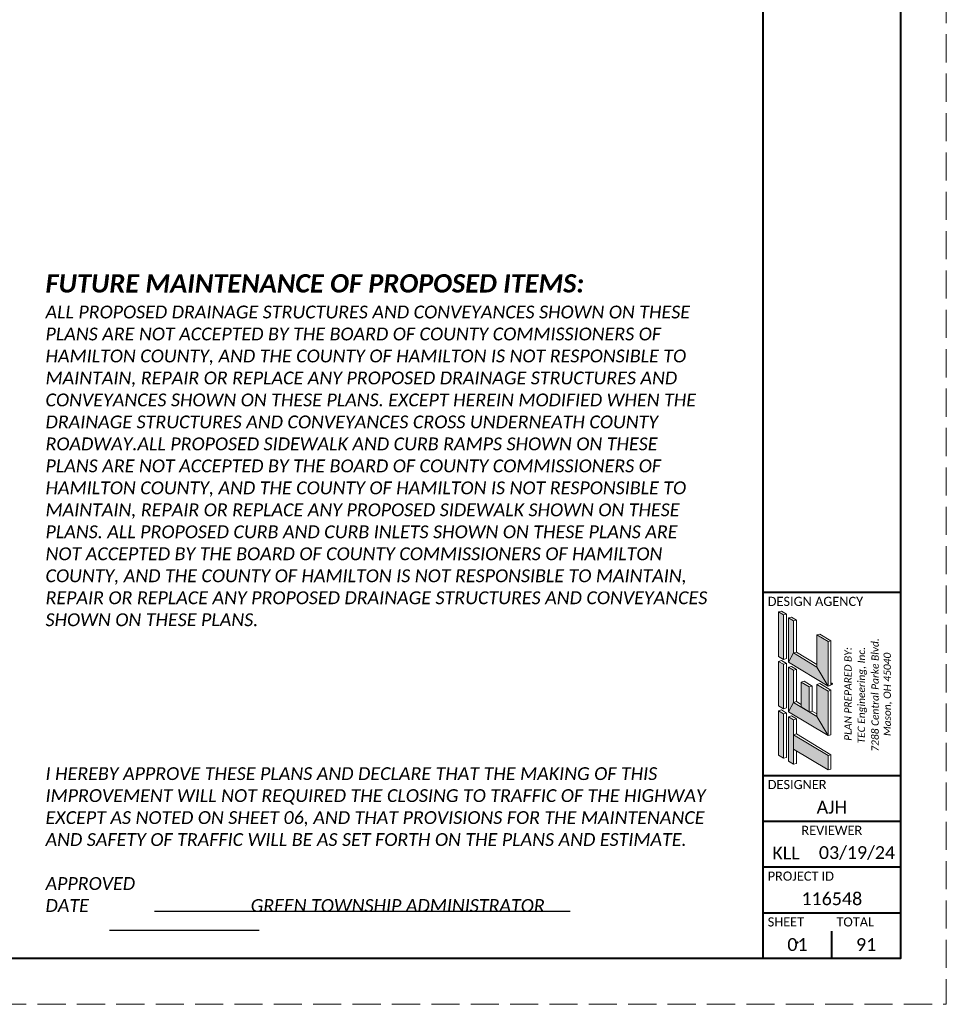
# Paper-space layout 'Layout1' of a CAD drawing. Extents: x 0 to 39.3, y 0 to 22.
# Tile 126 of 131: x 23.9 to 34, y 0 to 10.8. Entities that reach past the tile are written whole.
import ezdxf
from ezdxf.enums import TextEntityAlignment as Align

# ---------------------------------------------------------------- set-up
doc = ezdxf.new("R2010")
doc.units = 0
doc.header["$MEASUREMENT"] = 0
doc.linetypes.add('DGN Style 3', pattern=[0.429961, 0.307115, -0.122846])
doc.linetypes.add('DGN Style 5', pattern=[0.21498, 0.092134, -0.122846])
for name, color, linetype, lineweight in [('SH_Border', 7, 'Continuous', 40), ('SH_Data', 7, 'Continuous', 0), ('SH_Data (Construction)', 7, 'Continuous', 0), ('SH_Text', 7, 'Continuous', 13)]:
    doc.layers.add(name, color=color, linetype=linetype, lineweight=lineweight)
doc.layers.add('SH_Cut_Line', color=7, linetype='DGN Style 3', lineweight=0, plot=False)
doc.styles.add('P_Slanted-Normal LS 0.50', font='calibrii.ttf', dxfattribs={"height": 0.14})
doc.styles.add('Style-Calibri', font='calibri.ttf')
doc.styles.add('Style-Calibri Light', font='calibril.ttf')

# ---------------------------------------------------------------- blocks, each defined once
blk = doc.blocks.new('BORDER_1')
at = {"layer": 'SH_Border', "color": 7, "linetype": 'Continuous', "lineweight": 40}
for p, q in [((32, 0.5), (32, 21.5)), ((32, 4.5), (33.5, 4.5)), ((32, 2.5), (33.5, 2.5)), ((32, 2), (33.5, 2)), ((32, 1.5), (33.5, 1.5)), ((32, 1), (33.5, 1))]:
    blk.add_line(p, q, dxfattribs=at)
at = {"layer": 'SH_Border', "color": 7, "linetype": 'Continuous', "lineweight": 40, "flags": 128}
blk.add_lwpolyline([(1.5, 21.5), (33.5, 21.5), (33.5, 0.5), (1.5, 0.5)], close=True, dxfattribs=at)
at = {"layer": 'SH_Cut_Line', "color": 7, "linetype": 'DGN Style 3', "lineweight": 0, "flags": 128}
blk.add_lwpolyline([(0, 0), (34, 0), (34, 22), (0, 22)], close=True, dxfattribs=at)
at = {"layer": 'SH_Data', "color": 7, "lineweight": 40}
blk.add_line((32.75, 0.5), (32.75, 0.8), dxfattribs=at)
at = {"layer": 'SH_Data (Construction)', "color": 7, "linetype": 'DGN Style 5', "lineweight": 40}
blk.add_point((32.75, 3.5), dxfattribs=at)
at = {"layer": 'SH_Data (Construction)', "color": 7, "lineweight": 40}
blk.add_point((32.375, 0.675), dxfattribs=at)
at = {"layer": 'SH_Data', "linetype": 'Continuous', "style": 'Style-Calibri Light'}
for s, p in [('DESIGN AGENCY', (32.05, 4.45)), ('DESIGNER', (32.05, 2.45)), ('PROJECT ID', (32.05, 1.45)), ('SHEET', (32.05, 0.95)), ('TOTAL', (32.8, 0.95))]:
    blk.add_text(s, height=0.1, dxfattribs=at).set_placement(p, align=Align.TOP_LEFT)
blk.add_text('REVIEWER', height=0.1, dxfattribs=at).set_placement((32.75, 1.95), align=Align.TOP_CENTER)
at = {"layer": 'SH_Data', "color": 7, "linetype": 'Continuous', "lineweight": 0, "char_height": 0.14, "attachment_point": 5, "line_spacing_factor": 0.6, "style": 'Style-Calibri'}
for s, insert in [('\\fCalibri|b0|i0|c00|p39;AJH', (32.75, 2.152)), ('\\fCalibri|b0|i0|c00|p39;KLL', (32.25, 1.652)), ('\\fCalibri|b0|i0|c00|p39;03/19/24', (33.025, 1.652)), ('\\fCalibri|b0|i0|c00|p39;116548', (32.75, 1.152)), ('\\fCalibri|b0|i0|c00|p39;01', (32.375, 0.652)), ('\\fCalibri|b0|i0|c00|p39;91', (33.125, 0.652))]:
    blk.add_mtext(s, dxfattribs=dict(at, insert=insert))
blk = doc.blocks.new('TEC_LOGO')
at = {"layer": 'SH_Text'}
for p, q in [((-0.581, 0.785), (-0.549, 0.794)), ((-0.581, 0.299), (-0.581, 0.785)), ((-0.527, 0.753), (-0.581, 0.785)), ((-0.495, 0.761), (-0.549, 0.794)), ((-0.527, 0.753), (-0.495, 0.761)), ((-0.527, 0.267), (-0.527, 0.753)), ((-0.495, 0.275), (-0.495, 0.761)), ((-0.473, 0.721), (-0.441, 0.729)), ((-0.419, 0.688), (-0.473, 0.721)), ((-0.473, 0.235), (-0.473, 0.721)), ((-0.441, 0.729), (-0.387, 0.696)), ((-0.419, 0.688), (-0.387, 0.696)), ((-0.419, 0.337), (-0.419, 0.688)), ((-0.387, 0.696), (-0.387, 0.345)), ((-0.163, 0.534), (-0.13, 0.542)), ((-0.13, 0.542), (-0.009, 0.47)), ((-0.163, 0.183), (-0.163, 0.534)), ((-0.041, 0.461), (-0.163, 0.534)), ((-0.041, 0.461), (-0.009, 0.47)), ((-0.041, -0.025), (-0.041, 0.461)), ((-0.009, 0.47), (-0.009, -0.016)), ((-0.419, 0.337), (-0.387, 0.345)), ((-0.163, 0.183), (-0.419, 0.337)), ((-0.387, 0.345), (-0.163, 0.211)), ((-0.527, 0.267), (-0.581, 0.299)), ((-0.581, 0.245), (-0.549, 0.254)), ((-0.581, -0.241), (-0.581, 0.245)), ((-0.527, 0.213), (-0.581, 0.245)), ((-0.495, 0.222), (-0.549, 0.254)), ((-0.527, 0.267), (-0.495, 0.275)), ((-0.527, 0.213), (-0.495, 0.222)), ((-0.495, -0.264), (-0.495, 0.222)), ((-0.041, -0.025), (-0.473, 0.235)), ((-0.527, -0.273), (-0.527, 0.213)), ((-0.473, 0.181), (-0.441, 0.189)), ((-0.473, -0.305), (-0.473, 0.181)), ((-0.419, 0.148), (-0.473, 0.181)), ((-0.441, 0.189), (-0.387, 0.156)), ((-0.419, 0.148), (-0.387, 0.156)), ((-0.419, -0.203), (-0.419, 0.148)), ((-0.387, 0.156), (-0.387, -0.195)), ((-0.335, 0.019), (-0.302, 0.027)), ((-0.335, 0.019), (-0.335, -0.253)), ((-0.335, 0.019), (-0.247, -0.034)), ((-0.302, 0.027), (-0.215, -0.026)), ((-0.163, -0.006), (-0.13, 0.002)), ((-0.13, 0.002), (-0.009, -0.07)), ((-0.247, -0.034), (-0.215, -0.026)), ((-0.247, -0.034), (-0.247, -0.306)), ((-0.215, -0.026), (-0.215, -0.298)), ((-0.163, -0.357), (-0.163, -0.006)), ((-0.041, -0.079), (-0.163, -0.006)), ((-0.041, -0.025), (-0.009, -0.016)), ((-0.041, -0.079), (-0.009, -0.07)), ((-0.041, -0.565), (-0.041, -0.079)), ((-0.009, -0.07), (-0.009, -0.556)), ((-0.419, -0.203), (-0.387, -0.195)), ((-0.335, -0.253), (-0.419, -0.203)), ((-0.387, -0.195), (-0.335, -0.226)), ((-0.527, -0.273), (-0.581, -0.241)), ((-0.581, -0.295), (-0.549, -0.285)), ((-0.581, -0.781), (-0.581, -0.295)), ((-0.527, -0.327), (-0.581, -0.295)), ((-0.495, -0.319), (-0.549, -0.285)), ((-0.528, -0.327), (-0.495, -0.319)), ((-0.527, -0.273), (-0.495, -0.264)), ((-0.495, -0.805), (-0.495, -0.319)), ((-0.041, -0.565), (-0.473, -0.305)), ((-0.247, -0.306), (-0.215, -0.298)), ((-0.163, -0.357), (-0.247, -0.306)), ((-0.215, -0.298), (-0.163, -0.329)), ((-0.527, -0.813), (-0.527, -0.327)), ((-0.473, -0.359), (-0.441, -0.349)), ((-0.419, -0.392), (-0.473, -0.359)), ((-0.473, -0.845), (-0.473, -0.359)), ((-0.441, -0.349), (-0.387, -0.384)), ((-0.419, -0.392), (-0.387, -0.384)), ((-0.419, -0.556), (-0.419, -0.392)), ((-0.387, -0.384), (-0.387, -0.548)), ((-0.419, -0.556), (-0.387, -0.548)), ((-0.419, -0.556), (-0.041, -0.783)), ((-0.387, -0.548), (-0.009, -0.775)), ((-0.041, -0.565), (-0.009, -0.556)), ((-0.419, -0.713), (-0.041, -0.94)), ((-0.419, -0.878), (-0.419, -0.713)), ((-0.387, -0.87), (-0.387, -0.733)), ((-0.527, -0.813), (-0.581, -0.781)), ((-0.527, -0.813), (-0.495, -0.805)), ((-0.419, -0.878), (-0.473, -0.845)), ((-0.041, -0.783), (-0.009, -0.775)), ((-0.041, -0.94), (-0.041, -0.783)), ((-0.009, -0.775), (-0.009, -0.932)), ((-0.419, -0.878), (-0.387, -0.87)), ((-0.041, -0.94), (-0.009, -0.932))]:
    blk.add_line(p, q, dxfattribs=at)
at = {"layer": 'SH_Text', "flags": 128}
for points in [[(-0.581, 0.299), (-0.527, 0.267), (-0.527, 0.753), (-0.581, 0.785)], [(-0.473, 0.235), (-0.419, 0.337), (-0.419, 0.688), (-0.473, 0.721)], [(-0.041, -0.025), (-0.163, 0.183), (-0.163, 0.534), (-0.041, 0.461)], [(-0.473, 0.235), (-0.419, 0.337), (-0.163, 0.183), (-0.041, -0.025)], [(-0.581, -0.241), (-0.527, -0.273), (-0.527, 0.213), (-0.581, 0.245)], [(-0.473, -0.305), (-0.419, -0.203), (-0.419, 0.148), (-0.473, 0.181)], [(-0.335, -0.253), (-0.335, 0.019), (-0.247, -0.034), (-0.247, -0.306)], [(-0.041, -0.565), (-0.163, -0.357), (-0.163, -0.006), (-0.041, -0.079)], [(-0.473, -0.305), (-0.419, -0.203), (-0.163, -0.357), (-0.041, -0.565)], [(-0.581, -0.781), (-0.527, -0.813), (-0.527, -0.327), (-0.581, -0.295)], [(-0.473, -0.845), (-0.419, -0.878), (-0.419, -0.392), (-0.473, -0.359)], [(-0.419, -0.713), (-0.419, -0.556), (-0.041, -0.783), (-0.041, -0.94)]]:
    blk.add_lwpolyline(points, close=True, dxfattribs=at)
at = {"layer": 'SH_Text', "extrusion": (0, 0, -1)}
for points in [[(0.581, 0.299), (0.527, 0.267), (0.581, 0.785), (0.527, 0.753)], [(0.473, 0.235), (0.419, 0.337), (0.473, 0.721), (0.419, 0.688)], [(0.041, -0.025), (0.163, 0.183), (0.041, 0.461), (0.163, 0.534)], [(0.473, -0.305), (0.419, -0.203), (0.473, 0.181), (0.419, 0.148)], [(0.041, -0.565), (0.163, -0.357), (0.041, -0.079), (0.163, -0.006)]]:
    blk.add_solid(points, dxfattribs=at)
at = {"layer": 'SH_Text'}
for points in [[(-0.473, 0.235), (-0.419, 0.337), (-0.041, -0.025), (-0.163, 0.183)], [(-0.581, -0.241), (-0.527, -0.273), (-0.581, 0.245), (-0.527, 0.213)], [(-0.335, -0.253), (-0.335, 0.019), (-0.247, -0.306), (-0.247, -0.034)], [(-0.473, -0.305), (-0.419, -0.203), (-0.041, -0.565), (-0.163, -0.357)], [(-0.581, -0.781), (-0.527, -0.813), (-0.581, -0.295), (-0.527, -0.327)], [(-0.473, -0.845), (-0.419, -0.878), (-0.473, -0.359), (-0.419, -0.392)], [(-0.419, -0.713), (-0.419, -0.556), (-0.041, -0.94), (-0.041, -0.783)]]:
    blk.add_solid(points, dxfattribs=at)
at = {"linetype": 'Continuous', "lineweight": 13, "char_height": 0.08, "attachment_point": 5, "rotation": 90, "line_spacing_factor": 1.124999, "style": 'P_Slanted-Normal LS 0.50', "bg_fill": 3, "box_fill_scale": 1.25, "bg_fill_color": 7, "bg_fill_transparency": 0}
for s, insert in [('PLAN PREPARED BY:', (0.177, -0.111)), ('TEC Engineering, Inc.', (0.333, -0.125)), ('Mason, OH 45040', (0.613, -0.116))]:
    blk.add_mtext(s, dxfattribs=dict(at, insert=insert))
at = {"linetype": 'Continuous', "lineweight": 13, "insert": (0.473, -0.122), "char_height": 0.08, "attachment_point": 5, "rotation": 90, "line_spacing_factor": 1.124999, "style": 'P_Slanted-Normal LS 0.50', "bg_fill": 3, "box_fill_scale": 1.25, "bg_fill_color": 7, "bg_fill_transparency": 0}
blk.add_mtext('7288 Central Parke Blvd.', dxfattribs=at)

psp = doc.layouts.get("Layout1")

# ---------------------------------------------------------------- linework, layer by layer
for p, q in [((25.355, 1.017), (29.895, 1.017)), ((24.863, 0.809), (26.497, 0.809))]:
    psp.add_line(p, q)

# ---------------------------------------------------------------- block references
at = {"layer": 'SH_Cut_Line', "color": 7, "linetype": 'DGN Style 3', "lineweight": 0}
psp.add_blockref('BORDER_1', (0, 0), dxfattribs=at)

# ---------------------------------------------------------------- texts
at = {"linetype": 'Continuous', "insert": (24.165, 7.973), "char_height": 0.14, "width": 7.21412, "attachment_point": 1, "line_spacing_factor": 1.02857, "style": 'P_Slanted-Normal LS 0.50'}
psp.add_mtext('\\fCalibri|b1|i1|c00|p39;\\H1.42857x;FUTURE MAINTENANCE OF PROPOSED ITEMS:\\P\\fCalibri|b0|i1|c00|p39;\\H0.699999x;ALL PROPOSED DRAINAGE STRUCTURES AND CONVEYANCES SHOWN ON THESE PLANS ARE NOT ACCEPTED BY THE BOARD OF COUNTY COMMISSIONERS OF HAMILTON COUNTY, AND THE COUNTY OF HAMILTON IS NOT RESPONSIBLE TO MAINTAIN, REPAIR OR REPLACE ANY PROPOSED DRAINAGE STRUCTURES AND CONVEYANCES SHOWN ON THESE PLANS. EXCEPT HEREIN MODIFIED WHEN THE DRAINAGE STRUCTURES AND CONVEYANCES CROSS UNDERNEATH COUNTY ROADWAY.ALL PROPOSED SIDEWALK AND CURB RAMPS SHOWN ON THESE PLANS ARE NOT ACCEPTED BY THE BOARD OF COUNTY COMMISSIONERS OF HAMILTON COUNTY, AND THE COUNTY OF HAMILTON IS NOT RESPONSIBLE TO MAINTAIN, REPAIR OR REPLACE ANY PROPOSED SIDEWALK SHOWN ON THESE PLANS. ALL PROPOSED CURB AND CURB INLETS SHOWN ON THESE PLANS ARE NOT ACCEPTED BY THE BOARD OF COUNTY COMMISSIONERS OF HAMILTON COUNTY, AND THE COUNTY OF HAMILTON IS NOT RESPONSIBLE TO MAINTAIN, REPAIR OR REPLACE ANY PROPOSED DRAINAGE STRUCTURES AND CONVEYANCES SHOWN ON THESE PLANS.\\P\\P\\P\\P\\P\\P\\PI HEREBY APPROVE THESE PLANS AND DECLARE THAT THE MAKING OF THIS IMPROVEMENT WILL NOT REQUIRED THE CLOSING TO TRAFFIC OF THE HIGHWAY EXCEPT AS NOTED ON SHEET 06, AND THAT PROVISIONS FOR THE MAINTENANCE AND SAFETY OF TRAFFIC WILL BE AS SET FORTH ON THE PLANS AND ESTIMATE.\\P\\PAPPROVED           \\PDATE^I^I^I^IGREEN TOWNSHIP ADMINISTRATOR\\P\\P', dxfattribs=at)

# ---------------------------------------------------------------- next in the draw order: block references
at = {"linetype": 'Continuous', "lineweight": 13}
psp.add_blockref('TEC_LOGO', (32.75, 3.5), dxfattribs=at)

doc.saveas('drawing.dxf')
